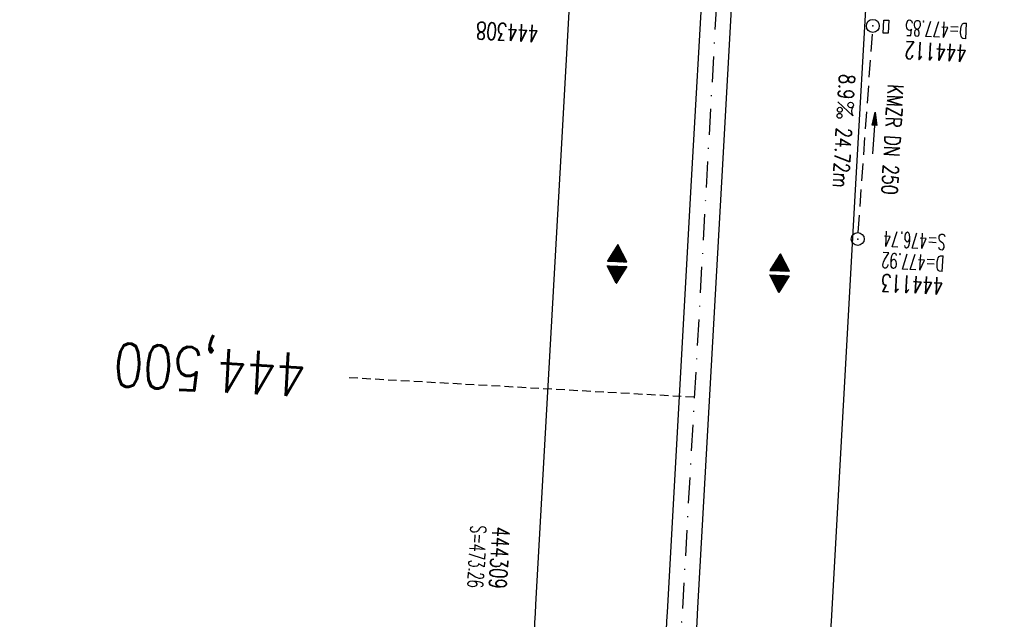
# Model space of a CAD drawing. Extents: x 459406 to 461721, y 413308 to 423218.
# Tile 108 of 256: x 460912 to 461026, y 417025 to 417095. Entities that reach past the tile are written whole.
import ezdxf
from ezdxf.enums import TextEntityAlignment as Align

# ---------------------------------------------------------------- set-up
doc = ezdxf.new("R2010")
doc.units = 0
doc.header["$LTSCALE"] = 2
doc.header["$MEASUREMENT"] = 0
for name, pattern in [('AUSGEZOGEN', [0]), ('GESTRICH-X2', [1.5, 1, -0.5]), ('GESTRICHELT', [0.75, 0.5, -0.25]), ('STRICHPT-X3', [3, 1.5, -0.75, 0, -0.75])]:
    doc.linetypes.add(name, pattern=pattern)
doc.layers.get('0').update_dxf_attribs({"linetype": 'AUSGEZOGEN'})
for name, color, linetype in [('ACHSE', 1, 'STRICHPT-X3'), ('FBR', 8, 'CONTINUOUS'), ('GEF', 7, 'AUSGEZOGEN'), ('HEKTOM', 1, 'GESTRICHELT'), ('KANAL', 7, 'GESTRICH-X2'), ('PFEIL', 7, 'CONTINUOUS'), ('RINNE', 200, 'CONTINUOUS'), ('SCHACHTNR', 6, 'CONTINUOUS'), ('SCHSYMBOL', 7, 'AUSGEZOGEN'), ('TEXTO', 4, 'CONTINUOUS'), ('TEXTU', 4, 'CONTINUOUS')]:
    doc.layers.add(name, color=color, linetype=linetype)
doc.styles.add('ROMANS', font='romans.shx', dxfattribs={"width": 0.8})

# ---------------------------------------------------------------- blocks, each defined once
blk = doc.blocks.new('GST')
at = {"color": 0}
blk.add_circle((0, 0), 0.75, dxfattribs=at)
blk.add_point((0, 0), dxfattribs=at)
blk = doc.blocks.new('13')
blk.add_lwpolyline([(0.76, 1.22), (-0.75, 1.22), (-0.75, 1.8), (0.76, 1.8)], close=True)
at = {"rotation": 180}
blk.add_blockref('GST', (0, 0), dxfattribs=at)
blk = doc.blocks.new('PROM')
blk.add_line((1.57, 1.82), (0.02, 0.02))
for centre, radius in [((0.32, 1.51), 0.317), ((0.94, 0.29), 0.283), ((1.64, 0.29), 0.283)]:
    blk.add_circle(centre, radius)
blk.add_arc((0.99, 2.68), 1.03, 239.1414, 303.3549)
blk = doc.blocks.new('PFEIL2')
at = {"color": 0}
for p, q in [((0.88, 0), (-2.4, -0.01)), ((0.88, -0.27), (0.88, 0.28)), ((0.88, 0.28), (2.43, 0.01)), ((0.91, 0.27), (0.88, 0.26)), ((0.97, 0.26), (0.88, 0.25)), ((1.02, 0.25), (0.88, 0.23)), ((1.07, 0.24), (0.88, 0.21)), ((1.13, 0.23), (0.88, 0.19)), ((1.18, 0.22), (0.88, 0.17)), ((1.24, 0.21), (0.88, 0.15)), ((1.29, 0.21), (0.88, 0.14)), ((1.34, 0.2), (0.88, 0.12)), ((1.4, 0.19), (0.88, 0.1)), ((1.45, 0.18), (0.88, 0.08)), ((1.51, 0.17), (0.88, 0.06)), ((1.56, 0.16), (0.88, 0.04)), ((1.61, 0.15), (0.88, 0.02)), ((1.67, 0.14), (0.88, 0.01)), ((1.72, 0.13), (0.88, -0.01)), ((1.78, 0.12), (0.88, -0.03)), ((1.83, 0.11), (0.88, -0.05)), ((1.88, 0.1), (0.88, -0.07)), ((1.94, 0.09), (0.88, -0.09)), ((2.05, 0.08), (0.88, -0.12)), ((1.99, 0.08), (0.88, -0.11)), ((2.1, 0.07), (0.88, -0.14)), ((2.15, 0.06), (0.88, -0.16)), ((2.21, 0.05), (0.88, -0.18)), ((2.26, 0.04), (0.88, -0.2)), ((2.32, 0.03), (0.88, -0.22)), ((2.37, 0.02), (0.88, -0.23)), ((2.42, 0.01), (0.88, -0.25)), ((2.43, 0.01), (0.88, -0.27))]:
    blk.add_line(p, q, dxfattribs=at)
blk = doc.blocks.new('10')
blk.add_blockref('GST', (0, 0))
blk = doc.blocks.new('*X10')
at = {"color": 0}
for p, q in [((377.107, 180.991), (378.197, 182.081)), ((377.112, 181.023), (378.187, 182.097)), ((377.116, 180.991), (378.2, 182.075)), ((377.124, 181.044), (378.184, 182.103)), ((377.125, 180.991), (378.203, 182.069)), ((377.133, 180.991), (378.206, 182.064)), ((377.136, 181.065), (378.181, 182.109)), ((377.142, 180.991), (378.21, 182.058)), ((377.148, 181.085), (378.177, 182.114)), ((377.151, 180.991), (378.213, 182.053)), ((377.16, 180.991), (378.216, 182.047)), ((377.161, 181.106), (378.174, 182.12)), ((377.169, 180.991), (378.219, 182.041)), ((377.173, 181.127), (378.171, 182.125)), ((377.178, 180.991), (378.223, 182.036)), ((377.185, 181.148), (378.168, 182.131)), ((377.186, 180.991), (378.226, 182.03)), ((377.195, 180.991), (378.229, 182.025)), ((377.197, 181.169), (378.164, 182.137)), ((377.204, 180.991), (378.232, 182.019)), ((377.209, 181.19), (378.161, 182.142)), ((377.213, 180.991), (378.236, 182.013)), ((377.221, 181.211), (378.158, 182.148)), ((377.222, 180.991), (378.239, 182.008)), ((377.231, 180.991), (378.242, 182.002)), ((377.233, 181.232), (378.155, 182.153)), ((377.239, 180.991), (378.245, 181.997)), ((377.245, 181.253), (378.151, 182.159)), ((377.248, 180.991), (378.248, 181.991)), ((377.257, 181.274), (378.148, 182.165)), ((377.257, 180.991), (378.252, 181.985)), ((377.266, 180.991), (378.255, 181.98)), ((377.269, 181.295), (378.145, 182.17)), ((377.275, 180.991), (378.258, 181.974)), ((377.281, 181.316), (378.142, 182.176)), ((377.284, 180.991), (378.261, 181.969)), ((377.292, 180.991), (378.265, 181.963)), ((377.293, 181.336), (378.138, 182.181)), ((377.301, 180.991), (378.268, 181.957)), ((377.305, 181.357), (378.135, 182.187)), ((377.31, 180.991), (378.271, 181.952)), ((377.318, 181.378), (378.132, 182.193)), ((377.319, 180.991), (378.274, 181.946)), ((377.328, 180.991), (378.278, 181.941)), ((377.33, 181.399), (378.129, 182.198)), ((377.337, 180.991), (378.281, 181.935)), ((377.342, 181.42), (378.126, 182.204)), ((377.346, 180.991), (378.284, 181.929)), ((377.354, 181.441), (378.122, 182.209)), ((377.354, 180.991), (378.287, 181.924)), ((377.363, 180.991), (378.291, 181.918)), ((377.366, 181.462), (378.119, 182.215)), ((377.372, 180.991), (378.294, 181.913)), ((377.378, 181.483), (378.116, 182.221)), ((377.381, 180.991), (378.297, 181.907)), ((377.39, 181.504), (378.113, 182.226)), ((377.39, 180.991), (378.3, 181.901)), ((377.399, 180.991), (378.303, 181.896)), ((377.402, 181.525), (378.109, 182.232)), ((377.407, 180.991), (378.307, 181.89)), ((377.414, 181.546), (378.106, 182.238)), ((377.416, 180.991), (378.31, 181.884)), ((377.425, 180.991), (378.313, 181.879)), ((377.426, 181.566), (378.103, 182.243)), ((377.434, 180.991), (378.316, 181.873)), ((377.438, 181.587), (378.1, 182.249)), ((377.443, 180.991), (378.32, 181.868)), ((377.45, 181.608), (378.096, 182.254)), ((377.452, 180.991), (378.323, 181.862)), ((377.46, 180.991), (378.326, 181.856)), ((377.462, 181.629), (378.093, 182.26)), ((377.469, 180.991), (378.329, 181.851)), ((377.474, 181.65), (378.09, 182.266)), ((377.478, 180.991), (378.333, 181.845)), ((377.487, 181.671), (378.087, 182.271)), ((377.487, 180.991), (378.336, 181.84)), ((377.496, 180.991), (378.339, 181.834)), ((377.499, 181.692), (378.083, 182.277)), ((377.505, 180.991), (378.342, 181.828)), ((377.511, 181.713), (378.08, 182.282)), ((377.513, 180.991), (378.346, 181.823)), ((377.522, 180.991), (378.349, 181.817)), ((377.523, 181.734), (378.077, 182.288)), ((377.531, 180.991), (378.352, 181.812)), ((377.535, 181.755), (378.074, 182.294)), ((377.54, 180.991), (378.355, 181.806)), ((377.547, 181.776), (378.071, 182.299)), ((377.549, 180.991), (378.358, 181.8)), ((377.558, 180.991), (378.362, 181.795)), ((377.559, 181.796), (378.067, 182.305)), ((377.566, 180.991), (378.365, 181.789)), ((377.571, 181.817), (378.064, 182.31)), ((377.575, 180.991), (378.368, 181.784)), ((377.583, 181.838), (378.061, 182.316)), ((377.584, 180.991), (378.371, 181.778)), ((377.593, 180.991), (378.375, 181.772)), ((377.595, 181.859), (378.058, 182.322)), ((377.602, 180.991), (378.378, 181.767)), ((377.607, 181.88), (378.054, 182.327)), ((377.611, 180.991), (378.381, 181.761)), ((377.619, 181.901), (378.051, 182.333)), ((377.62, 180.991), (378.384, 181.756)), ((377.628, 180.991), (378.388, 181.75)), ((377.631, 181.922), (378.048, 182.338)), ((377.637, 180.991), (378.391, 181.744)), ((377.644, 181.943), (378.045, 182.344)), ((377.646, 180.991), (378.394, 181.739)), ((377.655, 180.991), (378.397, 181.733)), ((377.656, 181.964), (378.041, 182.35)), ((377.664, 180.991), (378.401, 181.728)), ((377.668, 181.985), (378.038, 182.355)), ((377.673, 180.991), (378.404, 181.722)), ((377.68, 182.006), (378.035, 182.361)), ((377.681, 180.991), (378.407, 181.716)), ((377.69, 180.991), (378.41, 181.711)), ((377.692, 182.027), (378.032, 182.366)), ((377.699, 180.991), (378.413, 181.705)), ((377.704, 182.047), (378.028, 182.372)), ((377.708, 180.991), (378.417, 181.7)), ((377.716, 182.068), (378.025, 182.378)), ((377.717, 180.991), (378.42, 181.694)), ((377.726, 180.991), (378.423, 181.688)), ((377.728, 182.089), (378.022, 182.383)), ((377.734, 180.991), (378.426, 181.683)), ((377.74, 182.11), (378.019, 182.389)), ((377.743, 180.991), (378.43, 181.677)), ((377.752, 182.131), (378.016, 182.394)), ((377.752, 180.991), (378.433, 181.672)), ((377.761, 180.991), (378.436, 181.666)), ((377.764, 182.152), (378.012, 182.4)), ((377.77, 180.991), (378.439, 181.66)), ((377.776, 182.173), (378.009, 182.406)), ((377.779, 180.991), (378.443, 181.655)), ((377.787, 180.991), (378.446, 181.649)), ((377.788, 182.194), (378.006, 182.411)), ((377.796, 180.991), (378.449, 181.644)), ((377.8, 182.215), (378.003, 182.417)), ((377.805, 180.991), (378.452, 181.638)), ((377.813, 182.236), (377.999, 182.422)), ((377.814, 180.991), (378.456, 181.632)), ((377.823, 180.991), (378.459, 181.627)), ((377.825, 182.257), (377.996, 182.428)), ((377.832, 180.991), (378.462, 181.621)), ((377.837, 182.277), (377.993, 182.434)), ((377.849, 182.298), (377.99, 182.439)), ((377.861, 182.319), (377.986, 182.445)), ((377.873, 182.34), (377.983, 182.45)), ((377.885, 182.361), (377.98, 182.456)), ((377.897, 182.382), (377.977, 182.462)), ((377.909, 182.403), (377.973, 182.467)), ((377.921, 182.424), (377.97, 182.473)), ((377.933, 182.445), (377.967, 182.478)), ((377.945, 182.466), (377.964, 182.484)), ((377.84, 180.991), (378.465, 181.616)), ((377.849, 180.991), (378.468, 181.61)), ((377.858, 180.991), (378.472, 181.604)), ((377.867, 180.991), (378.475, 181.599)), ((377.876, 180.991), (378.478, 181.593)), ((377.885, 180.991), (378.481, 181.588)), ((377.894, 180.991), (378.485, 181.582)), ((377.902, 180.991), (378.488, 181.576)), ((377.911, 180.991), (378.491, 181.571)), ((377.92, 180.991), (378.494, 181.565)), ((377.929, 180.991), (378.498, 181.559)), ((377.938, 180.991), (378.501, 181.554)), ((377.947, 180.991), (378.504, 181.548)), ((377.955, 180.991), (378.507, 181.543)), ((377.964, 180.991), (378.511, 181.537)), ((377.973, 180.991), (378.514, 181.531)), ((377.982, 180.991), (378.517, 181.526)), ((377.991, 180.991), (378.52, 181.52)), ((378, 180.991), (378.523, 181.515)), ((378.008, 180.991), (378.527, 181.509)), ((378.017, 180.991), (378.53, 181.503)), ((378.026, 180.991), (378.533, 181.498)), ((378.035, 180.991), (378.536, 181.492)), ((378.044, 180.991), (378.54, 181.487)), ((378.053, 180.991), (378.543, 181.481)), ((378.061, 180.991), (378.546, 181.475)), ((378.07, 180.991), (378.549, 181.47)), ((378.079, 180.991), (378.553, 181.464)), ((378.088, 180.991), (378.556, 181.459)), ((378.097, 180.991), (378.559, 181.453)), ((378.106, 180.991), (378.562, 181.447)), ((378.114, 180.991), (378.565, 181.442)), ((378.123, 180.991), (378.569, 181.436)), ((378.132, 180.991), (378.572, 181.431)), ((378.141, 180.991), (378.575, 181.425)), ((378.15, 180.991), (378.578, 181.419)), ((378.159, 180.991), (378.582, 181.414)), ((378.168, 180.991), (378.585, 181.408)), ((378.176, 180.991), (378.588, 181.403)), ((378.185, 180.991), (378.591, 181.397)), ((378.194, 180.991), (378.595, 181.391)), ((378.203, 180.991), (378.598, 181.386)), ((378.212, 180.991), (378.601, 181.38)), ((378.221, 180.991), (378.604, 181.375)), ((378.229, 180.991), (378.608, 181.369)), ((378.238, 180.991), (378.611, 181.363)), ((378.247, 180.991), (378.614, 181.358)), ((378.256, 180.991), (378.617, 181.352)), ((378.265, 180.991), (378.62, 181.347)), ((378.274, 180.991), (378.624, 181.341)), ((378.282, 180.991), (378.627, 181.335)), ((378.291, 180.991), (378.63, 181.33)), ((378.3, 180.991), (378.633, 181.324)), ((378.309, 180.991), (378.637, 181.319)), ((378.318, 180.991), (378.64, 181.313)), ((378.327, 180.991), (378.643, 181.307)), ((378.335, 180.991), (378.646, 181.302)), ((378.344, 180.991), (378.65, 181.296)), ((378.353, 180.991), (378.653, 181.291)), ((378.362, 180.991), (378.656, 181.285)), ((378.371, 180.991), (378.659, 181.279)), ((378.38, 180.991), (378.663, 181.274)), ((378.388, 180.991), (378.666, 181.268)), ((378.397, 180.991), (378.669, 181.262)), ((378.406, 180.991), (378.672, 181.257)), ((378.415, 180.991), (378.675, 181.251)), ((378.424, 180.991), (378.679, 181.246)), ((378.433, 180.991), (378.682, 181.24)), ((378.442, 180.991), (378.685, 181.234)), ((378.45, 180.991), (378.688, 181.229)), ((378.459, 180.991), (378.692, 181.223)), ((378.468, 180.991), (378.695, 181.218)), ((378.477, 180.991), (378.698, 181.212)), ((378.486, 180.991), (378.701, 181.206)), ((378.495, 180.991), (378.705, 181.201)), ((378.503, 180.991), (378.708, 181.195)), ((378.512, 180.991), (378.711, 181.19)), ((378.521, 180.991), (378.714, 181.184)), ((378.53, 180.991), (378.718, 181.178)), ((378.539, 180.991), (378.721, 181.173)), ((378.548, 180.991), (378.724, 181.167)), ((378.556, 180.991), (378.727, 181.162)), ((378.565, 180.991), (378.73, 181.156)), ((378.574, 180.991), (378.734, 181.15)), ((378.583, 180.991), (378.737, 181.145)), ((378.592, 180.991), (378.74, 181.139)), ((378.601, 180.991), (378.743, 181.134)), ((378.609, 180.991), (378.747, 181.128)), ((378.618, 180.991), (378.75, 181.122)), ((378.627, 180.991), (378.753, 181.117)), ((378.636, 180.991), (378.756, 181.111)), ((378.645, 180.991), (378.76, 181.106)), ((378.654, 180.991), (378.763, 181.1)), ((378.662, 180.991), (378.766, 181.094)), ((378.671, 180.991), (378.769, 181.089)), ((378.68, 180.991), (378.773, 181.083)), ((378.689, 180.991), (378.776, 181.078)), ((378.698, 180.991), (378.779, 181.072)), ((378.707, 180.991), (378.782, 181.066)), ((378.716, 180.991), (378.785, 181.061)), ((378.724, 180.991), (378.789, 181.055)), ((378.733, 180.991), (378.792, 181.05)), ((378.742, 180.991), (378.795, 181.044)), ((378.751, 180.991), (378.798, 181.038)), ((378.76, 180.991), (378.802, 181.033)), ((378.769, 180.991), (378.805, 181.027)), ((378.777, 180.991), (378.808, 181.022)), ((378.786, 180.991), (378.811, 181.016)), ((378.795, 180.991), (378.815, 181.01)), ((378.804, 180.991), (378.818, 181.005)), ((378.813, 180.991), (378.821, 180.999)), ((377.099, 180.568), (377.108, 180.577)), ((377.102, 180.562), (377.117, 180.577)), ((377.106, 180.556), (377.126, 180.577)), ((377.109, 180.551), (377.135, 180.577)), ((377.112, 180.545), (377.144, 180.577)), ((377.115, 180.54), (377.153, 180.577)), ((377.119, 180.534), (377.161, 180.577)), ((377.122, 180.528), (377.17, 180.577)), ((377.125, 180.523), (377.179, 180.577)), ((377.128, 180.517), (377.188, 180.577)), ((377.131, 180.512), (377.197, 180.577)), ((377.135, 180.506), (377.206, 180.577)), ((377.138, 180.5), (377.214, 180.577)), ((377.141, 180.495), (377.223, 180.577)), ((377.144, 180.489), (377.232, 180.577)), ((377.148, 180.484), (377.241, 180.577)), ((377.151, 180.478), (377.25, 180.577)), ((377.154, 180.472), (377.259, 180.577)), ((377.157, 180.467), (377.267, 180.577)), ((377.161, 180.461), (377.276, 180.577)), ((377.164, 180.456), (377.285, 180.577)), ((377.167, 180.45), (377.294, 180.577)), ((377.17, 180.444), (377.303, 180.577)), ((377.174, 180.439), (377.312, 180.577)), ((377.177, 180.433), (377.32, 180.577)), ((377.18, 180.428), (377.329, 180.577)), ((377.183, 180.422), (377.338, 180.577)), ((377.186, 180.416), (377.347, 180.577)), ((377.19, 180.411), (377.356, 180.577)), ((377.193, 180.405), (377.365, 180.577)), ((377.196, 180.4), (377.373, 180.577)), ((377.199, 180.394), (377.382, 180.577)), ((377.203, 180.388), (377.391, 180.577)), ((377.206, 180.383), (377.4, 180.577)), ((377.209, 180.377), (377.409, 180.577)), ((377.212, 180.372), (377.418, 180.577)), ((377.216, 180.366), (377.427, 180.577)), ((377.219, 180.36), (377.435, 180.577)), ((377.222, 180.355), (377.444, 180.577)), ((377.225, 180.349), (377.453, 180.577)), ((377.229, 180.344), (377.462, 180.577)), ((377.232, 180.338), (377.471, 180.577)), ((377.235, 180.332), (377.48, 180.577)), ((377.238, 180.327), (377.488, 180.577)), ((377.241, 180.321), (377.497, 180.577)), ((377.245, 180.315), (377.506, 180.577)), ((377.248, 180.31), (377.515, 180.577)), ((377.251, 180.304), (377.524, 180.577)), ((377.254, 180.299), (377.533, 180.577)), ((377.258, 180.293), (377.541, 180.577)), ((377.261, 180.287), (377.55, 180.577)), ((377.264, 180.282), (377.559, 180.577)), ((377.267, 180.276), (377.568, 180.577)), ((377.271, 180.271), (377.577, 180.577)), ((377.274, 180.265), (377.586, 180.577)), ((377.277, 180.259), (377.594, 180.577)), ((377.28, 180.254), (377.603, 180.577)), ((377.284, 180.248), (377.612, 180.577)), ((377.287, 180.243), (377.621, 180.577)), ((377.29, 180.237), (377.63, 180.577)), ((377.293, 180.231), (377.639, 180.577)), ((377.296, 180.226), (377.647, 180.577)), ((377.3, 180.22), (377.656, 180.577)), ((377.303, 180.215), (377.665, 180.577)), ((377.306, 180.209), (377.674, 180.577)), ((377.309, 180.203), (377.683, 180.577)), ((377.313, 180.198), (377.692, 180.577)), ((377.316, 180.192), (377.701, 180.577)), ((377.319, 180.187), (377.709, 180.577)), ((377.322, 180.181), (377.718, 180.577)), ((377.326, 180.175), (377.727, 180.577)), ((377.329, 180.17), (377.736, 180.577)), ((377.332, 180.164), (377.745, 180.577)), ((377.335, 180.159), (377.754, 180.577)), ((377.339, 180.153), (377.762, 180.577)), ((377.342, 180.147), (377.771, 180.577)), ((377.345, 180.142), (377.78, 180.577)), ((377.348, 180.136), (377.789, 180.577)), ((377.351, 180.131), (377.798, 180.577)), ((377.355, 180.125), (377.807, 180.577)), ((377.358, 180.119), (377.815, 180.577)), ((377.361, 180.114), (377.824, 180.577)), ((377.364, 180.108), (377.833, 180.577)), ((377.368, 180.103), (377.842, 180.577)), ((377.371, 180.097), (377.851, 180.577)), ((377.374, 180.091), (377.86, 180.577)), ((377.377, 180.086), (377.868, 180.577)), ((377.381, 180.08), (377.877, 180.577)), ((377.384, 180.075), (377.886, 180.577)), ((377.387, 180.069), (377.895, 180.577)), ((377.39, 180.063), (377.904, 180.577)), ((377.394, 180.058), (377.913, 180.577)), ((377.397, 180.052), (377.921, 180.577)), ((377.4, 180.047), (377.93, 180.577)), ((377.403, 180.041), (377.939, 180.577)), ((377.406, 180.035), (377.948, 180.577)), ((377.41, 180.03), (377.957, 180.577)), ((377.413, 180.024), (377.966, 180.577)), ((377.416, 180.018), (377.975, 180.577)), ((377.419, 180.013), (377.983, 180.577)), ((377.423, 180.007), (377.992, 180.577)), ((377.426, 180.002), (378.001, 180.577)), ((377.429, 179.996), (378.01, 180.577)), ((377.432, 179.99), (378.019, 180.577)), ((377.436, 179.985), (378.028, 180.577)), ((377.439, 179.979), (378.036, 180.577)), ((377.442, 179.974), (378.045, 180.577)), ((377.445, 179.968), (378.054, 180.577)), ((377.449, 179.962), (378.063, 180.577)), ((377.452, 179.957), (378.072, 180.577)), ((377.455, 179.951), (378.081, 180.577)), ((377.458, 179.946), (378.089, 180.577)), ((377.461, 179.94), (378.098, 180.577)), ((377.465, 179.934), (378.107, 180.577)), ((377.468, 179.929), (378.116, 180.577)), ((377.471, 179.923), (378.125, 180.577)), ((377.474, 179.918), (378.134, 180.577)), ((377.478, 179.912), (378.142, 180.577)), ((377.481, 179.906), (378.151, 180.577)), ((377.484, 179.901), (378.16, 180.577)), ((377.487, 179.895), (378.169, 180.577)), ((377.491, 179.89), (378.178, 180.577)), ((377.494, 179.884), (378.187, 180.577)), ((377.497, 179.878), (378.196, 180.577)), ((377.5, 179.873), (378.204, 180.577)), ((377.504, 179.867), (378.213, 180.577)), ((377.507, 179.862), (378.222, 180.577)), ((377.51, 179.856), (378.231, 180.577)), ((377.513, 179.85), (378.24, 180.577)), ((377.516, 179.845), (378.249, 180.577)), ((377.52, 179.839), (378.257, 180.577)), ((377.523, 179.834), (378.266, 180.577)), ((377.526, 179.828), (378.275, 180.577)), ((377.529, 179.822), (378.284, 180.577)), ((377.533, 179.817), (378.293, 180.577)), ((377.536, 179.811), (378.302, 180.577)), ((377.539, 179.806), (378.31, 180.577)), ((377.542, 179.8), (378.319, 180.577)), ((377.546, 179.794), (378.328, 180.577)), ((377.549, 179.789), (378.337, 180.577)), ((377.552, 179.783), (378.346, 180.577)), ((377.555, 179.778), (378.355, 180.577)), ((377.559, 179.772), (378.363, 180.577)), ((377.562, 179.766), (378.372, 180.577)), ((377.565, 179.761), (378.381, 180.577)), ((377.568, 179.755), (378.39, 180.577)), ((377.571, 179.75), (378.399, 180.577)), ((377.575, 179.744), (378.408, 180.577)), ((377.578, 179.738), (378.416, 180.577)), ((377.581, 179.733), (378.425, 180.577)), ((377.584, 179.727), (378.434, 180.577)), ((377.588, 179.722), (378.443, 180.577)), ((377.591, 179.716), (378.452, 180.577)), ((377.594, 179.71), (378.461, 180.577)), ((377.597, 179.705), (378.47, 180.577)), ((377.601, 179.699), (378.478, 180.577)), ((377.604, 179.693), (378.487, 180.577)), ((377.607, 179.688), (378.496, 180.577)), ((377.61, 179.682), (378.505, 180.577)), ((377.614, 179.677), (378.514, 180.577)), ((377.617, 179.671), (378.523, 180.577)), ((377.62, 179.665), (378.531, 180.577)), ((377.623, 179.66), (378.54, 180.577)), ((377.626, 179.654), (378.549, 180.577)), ((377.63, 179.649), (378.558, 180.577)), ((377.633, 179.643), (378.567, 180.577)), ((377.636, 179.637), (378.576, 180.577)), ((377.639, 179.632), (378.584, 180.577)), ((377.643, 179.626), (378.593, 180.577)), ((377.646, 179.621), (378.602, 180.577)), ((377.649, 179.615), (378.611, 180.577)), ((377.652, 179.609), (378.62, 180.577)), ((377.656, 179.604), (378.629, 180.577)), ((377.659, 179.598), (378.637, 180.577)), ((377.662, 179.593), (378.646, 180.577)), ((377.665, 179.587), (378.655, 180.577)), ((377.669, 179.581), (378.664, 180.577)), ((377.672, 179.576), (378.673, 180.577)), ((377.675, 179.57), (378.682, 180.577)), ((377.678, 179.565), (378.69, 180.577)), ((377.681, 179.559), (378.699, 180.577)), ((377.685, 179.553), (378.708, 180.577)), ((377.688, 179.548), (378.717, 180.577)), ((377.691, 179.542), (378.726, 180.577)), ((377.694, 179.537), (378.735, 180.577)), ((377.698, 179.531), (378.744, 180.577)), ((377.701, 179.525), (378.752, 180.577)), ((377.704, 179.52), (378.761, 180.577)), ((377.707, 179.514), (378.77, 180.577)), ((377.711, 179.509), (378.779, 180.577)), ((377.714, 179.503), (378.788, 180.577)), ((377.717, 179.497), (378.797, 180.577)), ((377.72, 179.492), (378.805, 180.577)), ((377.724, 179.486), (378.814, 180.577)), ((377.733, 179.469), (378.806, 180.542)), ((377.736, 179.464), (378.794, 180.521)), ((377.74, 179.458), (378.781, 180.5)), ((377.743, 179.453), (378.769, 180.479)), ((377.746, 179.447), (378.757, 180.458)), ((377.749, 179.441), (378.745, 180.437)), ((377.753, 179.436), (378.733, 180.416)), ((377.756, 179.43), (378.721, 180.395)), ((377.759, 179.425), (378.709, 180.374)), ((377.762, 179.419), (378.697, 180.353)), ((377.766, 179.413), (378.685, 180.333)), ((377.769, 179.408), (378.673, 180.312)), ((377.772, 179.402), (378.661, 180.291)), ((377.775, 179.396), (378.649, 180.27)), ((377.779, 179.391), (378.637, 180.249)), ((377.782, 179.385), (378.624, 180.228)), ((377.785, 179.38), (378.612, 180.207)), ((377.788, 179.374), (378.6, 180.186)), ((377.791, 179.368), (378.588, 180.165)), ((377.795, 179.363), (378.576, 180.144)), ((377.798, 179.357), (378.564, 180.123)), ((377.801, 179.352), (378.552, 180.103)), ((377.804, 179.346), (378.54, 180.082)), ((377.808, 179.34), (378.528, 180.061)), ((377.811, 179.335), (378.516, 180.04)), ((377.814, 179.329), (378.504, 180.019)), ((377.817, 179.324), (378.492, 179.998)), ((377.821, 179.318), (378.48, 179.977)), ((377.824, 179.312), (378.468, 179.956)), ((377.827, 179.307), (378.455, 179.935)), ((377.83, 179.301), (378.443, 179.914)), ((377.834, 179.296), (378.431, 179.893)), ((377.837, 179.29), (378.419, 179.872)), ((377.84, 179.284), (378.407, 179.852)), ((377.843, 179.279), (378.395, 179.831)), ((377.846, 179.273), (378.383, 179.81)), ((377.85, 179.268), (378.371, 179.789)), ((377.853, 179.262), (378.359, 179.768)), ((377.856, 179.256), (378.347, 179.747)), ((377.859, 179.251), (378.335, 179.726)), ((377.863, 179.245), (378.323, 179.705)), ((377.866, 179.24), (378.311, 179.684)), ((377.869, 179.234), (378.298, 179.663)), ((377.872, 179.228), (378.286, 179.642)), ((377.876, 179.223), (378.274, 179.622)), ((377.879, 179.217), (378.262, 179.601)), ((377.882, 179.212), (378.25, 179.58)), ((377.885, 179.206), (378.238, 179.559)), ((377.889, 179.2), (378.226, 179.538)), ((377.892, 179.195), (378.214, 179.517)), ((377.895, 179.189), (378.202, 179.496)), ((377.898, 179.184), (378.19, 179.475)), ((377.901, 179.178), (378.178, 179.454)), ((377.905, 179.172), (378.166, 179.433)), ((377.908, 179.167), (378.154, 179.412)), ((377.911, 179.161), (378.142, 179.391)), ((377.914, 179.156), (378.129, 179.371)), ((377.918, 179.15), (378.117, 179.35)), ((377.921, 179.144), (378.105, 179.329)), ((377.924, 179.139), (378.093, 179.308)), ((377.927, 179.133), (378.081, 179.287)), ((377.931, 179.128), (378.069, 179.266)), ((377.934, 179.122), (378.057, 179.245)), ((377.937, 179.116), (378.045, 179.224)), ((377.94, 179.111), (378.033, 179.203)), ((377.944, 179.105), (378.021, 179.182)), ((377.947, 179.1), (378.009, 179.161)), ((377.95, 179.094), (377.997, 179.141)), ((377.953, 179.088), (377.985, 179.12)), ((377.956, 179.083), (377.972, 179.099))]:
    blk.add_line(p, q, dxfattribs=at)
blk = doc.blocks.new('HOCHP')
for points in [[(-0.01, 2.24), (-1.15, 0.27), (1.12, 0.27)], [(-0.01, -2.24), (-1.15, -0.27), (1.12, -0.27)]]:
    blk.add_lwpolyline(points, close=True)
at = {"xscale": 1.311372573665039, "yscale": 1.311372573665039, "zscale": 1.311372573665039}
blk.add_blockref('*X10', (-495.66, -237.08), dxfattribs=at)

msp = doc.modelspace()

# ---------------------------------------------------------------- linework, layer by layer
at = {"layer": 'ACHSE', "flags": 128}
msp.add_lwpolyline([(461161.88, 420437.76, -0.000001), (461165.78, 420419.42, -0.000002), (461167.09, 420413.31), (461177.49, 420364.41), (461187.91, 420315.5), (461193.11, 420291.05), (461198.32, 420266.6, 0.000013), (461200.55, 420256.1, -0.000008), (461202.78, 420245.61, -0.000126), (461202.84, 420245.34, -0.000011), (461203.52, 420242.15, -0.001203), (461205.52, 420232.59, -0.000771), (461208.59, 420217.67, -0.001324), (461210.77, 420206.86, -0.001044), (461213.46, 420193.14, -0.001041), (461215.82, 420180.84, -0.001046), (461218.13, 420168.58, -0.001043), (461220.38, 420156.31, -0.00104), (461222.59, 420143.98, -0.00104), (461224.74, 420131.65, -0.001043), (461226.84, 420119.35, -0.001046), (461228.88, 420107.04, -0.001042), (461230.89, 420094.68, -0.001044), (461232.83, 420082.32, -0.001045), (461234.73, 420069.98, -0.001048), (461236.57, 420057.6, -0.00105), (461238.36, 420045.24, -0.001042), (461240.1, 420032.88, -0.00104), (461241.79, 420020.48, -0.001038), (461243.43, 420008.07, -0.00104), (461245.01, 419995.69, -0.001048), (461246.55, 419983.28, -0.001048), (461248.03, 419970.87, -0.001045), (461249.46, 419958.47, -0.001042), (461250.84, 419946.03, -0.00104), (461252.16, 419933.58, -0.001043), (461253.44, 419921.16, -0.001047), (461254.66, 419908.73, -0.001046), (461255.83, 419896.28, -0.001044), (461256.95, 419883.83, -0.001044), (461258.01, 419871.37, -0.001042), (461259.03, 419858.92, -0.001041), (461259.99, 419846.45, -0.001045), (461260.9, 419833.96, -0.00105), (461261.76, 419821.51, -0.001044), (461262.56, 419809.09, -0.001035), (461263.31, 419796.56, -0.001039), (461264.02, 419784.01, -0.001052), (461264.67, 419771.6, -0.001051), (461265.26, 419759.2, -0.001036), (461265.81, 419746.63, -0.001035), (461266.31, 419734.06, -0.001048), (461266.74, 419721.64, -0.001053), (461267.13, 419709.21, -0.001043), (461267.47, 419696.65, -0.001038), (461267.78, 419683.02, -0.001246), (461267.99, 419671.66, -0.000845), (461268.2, 419656.35, -0.001335), (461268.29, 419646.66, -0.000076), (461268.34, 419639.67, -0.000344), (461268.35, 419638.12, -0.000008), (461268.39, 419629.89, 0.000017), (461268.44, 419621.66, 0.000001), (461268.5, 419609.16, -0.000009), (461268.57, 419596.66, -0.000011), (461268.64, 419584.16, 0.000013), (461268.7, 419571.66, 0.000007), (461268.77, 419559.16, -0.00001), (461268.84, 419546.66), (461269.1, 419496.66), (461269.37, 419446.66), (461269.63, 419396.66), (461269.9, 419346.67), (461270.16, 419296.67), (461270.43, 419246.67), (461270.69, 419196.67), (461270.96, 419146.67), (461271.22, 419096.67), (461271.49, 419046.67), (461271.75, 418996.67, -0.00001), (461271.82, 418984.17, 0.000007), (461271.88, 418971.67, 0.000013), (461271.95, 418959.17, -0.00001), (461272.02, 418946.67, -0.00001), (461272.08, 418934.17, 0.00001), (461272.15, 418921.67, 0.00001), (461272.21, 418909.17, -0.00001), (461272.28, 418896.67, -0.00001), (461272.35, 418884.17, 0.00001), (461272.41, 418871.67, 0.00001), (461272.48, 418859.17, -0.000008), (461272.55, 418846.67, -0.000012), (461272.61, 418834.17, 0.000001), (461272.68, 418821.67, 0.000028), (461272.72, 418813.34, -0.000014), (461272.77, 418805, -0.000517), (461272.77, 418803.54, -0.00011), (461272.79, 418796.67, -0.00198), (461272.78, 418786.97, -0.001256), (461272.67, 418771.67, -0.001874), (461272.51, 418760.32, -0.00156), (461272.22, 418746.68, -0.001561), (461271.89, 418734.16, -0.001568), (461271.47, 418721.69, -0.001564), (461270.98, 418709.23, -0.001556), (461270.41, 418696.71, -0.001558), (461269.76, 418684.2, -0.001564), (461269.03, 418671.75, -0.001572), (461268.22, 418659.29, -0.001568), (461267.34, 418646.81, -0.001561), (461266.38, 418634.35, -0.001559), (461265.34, 418621.89, -0.001562), (461264.22, 418609.41, -0.001569), (461263.02, 418597, -0.001568), (461261.75, 418584.58, -0.001563), (461260.4, 418572.14, -0.001556), (461258.97, 418559.71, -0.001558), (461257.46, 418547.31, -0.001565), (461255.88, 418534.9, -0.001566), (461254.22, 418522.52, -0.001565), (461252.48, 418510.16, -0.001561), (461250.66, 418497.77, -0.001562), (461248.77, 418485.4, -0.001565), (461246.8, 418473.07, -0.001567), (461244.75, 418460.75, -0.001565), (461242.63, 418448.42, -0.001562), (461240.43, 418436.12, -0.001561), (461238.15, 418423.83, -0.001563), (461235.79, 418411.54, -0.001567), (461233.36, 418399.29, -0.001565), (461230.85, 418387.07, -0.00156), (461228.26, 418374.82, -0.001559), (461225.6, 418362.59, -0.001563), (461222.86, 418350.41, -0.001567), (461220.05, 418338.24, -0.001564), (461217.16, 418326.07, -0.001562), (461214.19, 418313.92, -0.001563), (461211.15, 418301.8, -0.001563), (461207.62, 418288.1, -0.002038), (461204.84, 418277.61, -0.001089), (461200.88, 418263.05, -0.001658), (461198.22, 418253.5, -0.000013), (461197.53, 418251.04, -0.000228), (461197.49, 418250.9, -0.000007), (461194.46, 418240.17, 0.000006), (461191.43, 418229.44), (461184.63, 418205.39), (461177.83, 418181.33, 0.000005), (461174.44, 418169.3, -0.000005), (461171.04, 418157.27, -0.000019), (461167.64, 418145.24, 0.000019), (461164.24, 418133.21), (461157.44, 418109.15), (461150.65, 418085.09, 0.000005), (461147.25, 418073.06, -0.000001), (461143.85, 418061.03, -0.000002), (461140.45, 418049.01, -0.000002), (461137.05, 418036.98, -0.000015), (461133.65, 418024.95, 0.000019), (461130.25, 418012.92), (461123.46, 417988.86), (461116.66, 417964.8, 0.000001), (461115.31, 417960.01, 0.000001), (461112.35, 417949.55, 0.000375), (461111.88, 417947.88, 0.000088), (461109.88, 417940.74, 0.001331), (461107.28, 417931.38, 0.000846), (461103.25, 417916.63, 0.001238), (461100.29, 417905.61, 0.001041), (461096.83, 417892.47, 0.001036), (461093.69, 417880.37, 0.001036), (461090.61, 417868.26, 0.001038), (461087.57, 417856.12, 0.00104), (461084.59, 417844, 0.001041), (461081.65, 417831.86, 0.001037), (461078.77, 417819.68, 0.001037), (461075.93, 417807.51, 0.001036), (461073.15, 417795.32, 0.001043), (461070.41, 417783.09, 0.001049), (461067.73, 417770.91, 0.00104), (461065.11, 417758.74, 0.001034), (461062.53, 417746.46, 0.00103), (461059.99, 417734.18, 0.001036), (461057.52, 417721.97, 0.001044), (461055.1, 417709.74, 0.001039), (461052.71, 417697.44, 0.00104), (461050.38, 417685.14, 0.001043), (461048.11, 417672.86, 0.001039), (461045.89, 417660.59, 0.001034), (461043.72, 417648.25, 0.001037), (461041.59, 417635.89, 0.001045), (461039.53, 417623.61, 0.001043), (461037.52, 417611.32, 0.001035), (461035.54, 417598.93, 0.001032), (461033.62, 417586.54, 0.001037), (461031.76, 417574.21, 0.001044), (461029.95, 417561.86, 0.001041), (461028.19, 417549.47, 0.001039), (461026.47, 417537.08, 0.00104), (461024.82, 417524.7, 0.001038), (461023.21, 417512.31, 0.001036), (461021.65, 417499.9, 0.001039), (461020.15, 417487.47, 0.001043), (461018.7, 417475.08, 0.001041), (461017.3, 417462.68, 0.001038), (461015.95, 417450.23, 0.001035), (461014.65, 417437.76, 0.00104), (461013.4, 417425.36, 0.001038), (461012.21, 417412.95, 0.001032), (461011.07, 417400.47, 0.001036), (461009.97, 417388, 0.001039), (461008.93, 417375.56, 0.001048), (461007.95, 417363.09, 0.001048), (461007.01, 417350.63, 0.001037), (461005.98, 417336.12, 0.001443), (461005.3, 417325.69, 0.000621), (461004.39, 417310.95, 0.000896), (461003.79, 417300.74, 0.000001), (461003.78, 417300.53, 0.000151), (461003.78, 417300.53, 0.000033), (461003.08, 417288.15, -0.000002), (461002.39, 417275.78), (461000.98, 417250.82), (460999.58, 417225.86), (460996.77, 417175.93), (460993.97, 417126.01, 0), (460992.56, 417101.05, 0), (460991.16, 417076.09), (460988.35, 417026.17, 0.000005), (460987.42, 417009.53, 0.000002), (460985.55, 416976.25)], format="xyb", dxfattribs=at)
at = {"layer": 'FBR'}
for points in [[(460982.61, 417226.81), (460979.8, 417176.89), (460976.99, 417126.97), (460975.59, 417102.01), (460974.19, 417077.05), (460971.38, 417027.13, 0.000005), (460970.45, 417010.48, 0.000002), (460968.57, 416977.2, 0.000002)], [(460997.83, 417225.95), (460995.03, 417176.03), (460992.22, 417126.11), (460990.82, 417101.15), (460989.41, 417076.19), (460986.61, 417026.27, 0.000005), (460985.67, 417009.63, 0.000002), (460983.8, 416976.35, 0.000002)], [(461001.33, 417225.76), (460998.52, 417175.84), (460995.71, 417125.91), (460994.31, 417100.95), (460992.91, 417075.99), (460990.1, 417026.07, 0.000005), (460989.17, 417009.43, 0.000002), (460987.3, 416976.15, 0.000002)], [(461016.8, 417224.89), (461014, 417174.97), (461011.19, 417125.04), (461009.79, 417100.08), (461008.38, 417075.12), (461005.58, 417025.2, 0.000005), (461004.64, 417008.56, 0.000002), (461002.77, 416975.28, 0.000002)], [(460986.11, 417289.1, -0.000002), (460985.41, 417276.73)], [(461001.33, 417288.25, -0.000002), (461000.64, 417275.88)], [(461004.83, 417288.05, -0.000002), (461004.13, 417275.68)], [(461020.3, 417287.18, -0.000002), (461019.61, 417274.81)], [(460939.56, 416465.53, -0.000001), (460938.86, 416453.05)], [(460955.04, 416464.66, -0.000001), (460954.34, 416452.18)], [(460958.53, 416464.46, -0.000001), (460957.83, 416451.98)], [(460973.76, 416463.6, -0.000001), (460973.06, 416451.12)]]:
    msp.add_lwpolyline(points, format="xyb", dxfattribs=at)
at = {"layer": 'HEKTOM'}
msp.add_line((460989.75, 417051.12), (460949.81, 417053.37), dxfattribs=at)
at = {"layer": 'KANAL'}
msp.add_line((461008.72, 417070.19), (461010.38, 417093.34), dxfattribs=at)
at = {"layer": 'RINNE'}
msp.add_lwpolyline([(461001.33, 417288.25, -0.000002), (461000.64, 417275.88)], format="xyb", dxfattribs=at)

# ---------------------------------------------------------------- block references
at = {"layer": 'GEF', "rotation": 357.6773671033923}
for p in [(460980.83, 417066.55), (460999.64, 417065.49)]:
    msp.add_blockref('HOCHP', p, dxfattribs=at)
at = {"layer": 'PFEIL', "rotation": 85.95519999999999}
msp.add_blockref('PFEIL2', (461010.54, 417081.69), dxfattribs=at)
at = {"layer": 'SCHSYMBOL', "rotation": 266.7828}
for name, p in [('13', (461010.42, 417094.09)), ('10', (461008.67, 417069.43))]:
    msp.add_blockref(name, p, dxfattribs=at)
at = {"layer": 'TEXTU', "rotation": 266.6755510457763}
msp.add_blockref('PROM', (461006.36, 417085.34), dxfattribs=at)

# ---------------------------------------------------------------- texts
at = {"layer": 'HEKTOM', "style": 'ROMANS', "width": 0.8}
msp.add_text('444,500', height=5, rotation=176.7828, dxfattribs=at).set_placement((460944.97, 417056.16))
at = {"layer": 'SCHACHTNR', "style": 'ROMANS'}
for s, height, rotation, width, p in [('D=477.85', 1.8, 176.7828, 0.6, (461021.46, 417094.39)), ('444308', 2, 176.7828, 0.7, (460971.75, 417094.16)), ('444112', 2, 176.7828, 0.7, (461021.33, 417091.89)), ('S=476.74', 1.8, 176.7828, 0.6, (461018.9, 417069.97)), ('D=477.92', 1.8, 176.7828, 0.6, (461018.74, 417067.47)), ('444113', 2, 176.7828, 0.7, (461018.62, 417064.97)), ('S=473.26', 1.8, 266.7828, 0.6, (460963.9, 417036.33)), ('444309', 2, 266.7828, 0.7, (460966.4, 417036.2))]:
    msp.add_text(s, height=height, rotation=rotation, dxfattribs=dict(at, width=width)).set_placement(p)
at = {"layer": 'TEXTO', "style": 'ROMANS', "width": 0.75}
msp.add_text('KMZR DN 250', height=1.8, rotation=266.6756, dxfattribs=at).set_placement((461011.8, 417080.99), align=Align.CENTER)
at = {"layer": 'TEXTU', "style": 'ROMANS', "width": 0.75}
for s, p in [('8.9', (461006.55, 417088.54)), ('24.72m', (461006.19, 417082.35))]:
    msp.add_text(s, height=1.8, rotation=266.6756, dxfattribs=at).set_placement(p)

doc.saveas('drawing.dxf')
